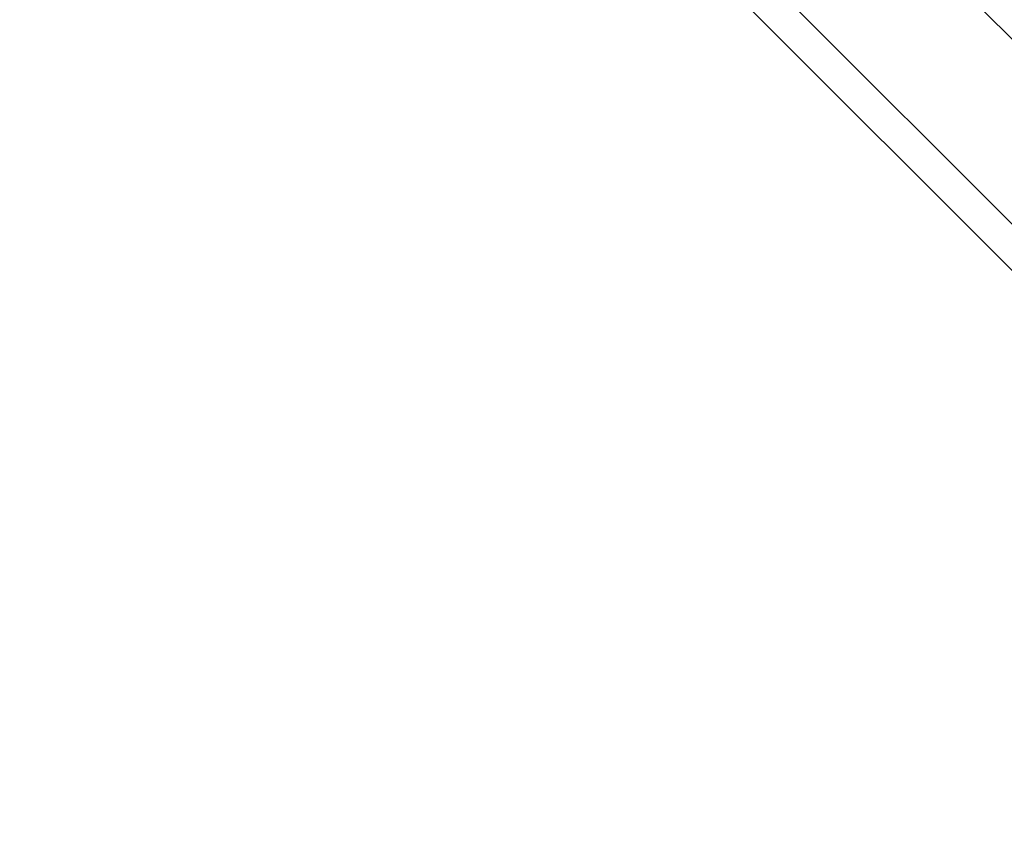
# Model space of a CAD drawing. Header units: millimetres. Extents: x -10999 to 11001, y -4500 to 4500.
# Tile 133 of 256: x -8321 to -7719, y 2901 to 3392. Entities that reach past the tile are written whole.
import ezdxf

# ---------------------------------------------------------------- set-up
doc = ezdxf.new("R2010")
doc.units = ezdxf.units.MM
doc.header["$MEASUREMENT"] = 0
doc.layers.add('Legs', color=7, linetype='Continuous', true_color=0x000000)

msp = doc.modelspace()

# ---------------------------------------------------------------- linework, layer by layer
at = {"layer": 'Legs'}
for p, q in [((-7376.83, 3042.52, 6864.56), (-8320.83, 3986.52, 94.11)), ((-7362.69, 3028.38, 6864.56), (-8306.69, 3972.38, 94.11)), ((-7306.12, 2971.81, 6864.56), (-8250.12, 3915.81, 94.11)), ((-7362.69, 2915.24, 6864.56), (-8306.69, 3859.24, 94.11)), ((-7249.55, 2915.24, 6864.56), (-8193.55, 3859.24, 94.11)), ((-7376.83, 2901.1, 6864.56), (-8320.83, 3845.1, 94.11)), ((-7541.3, 3206.99, 4670.71), (-8179.41, 3845.1, 94.11)), ((-7235.41, 2901.1, 6864.56), (-8179.41, 3845.1, 94.11)), ((-7527.7, 3193.39, 4666.8), (-8165.27, 3830.96, 94.11)), ((-7473.31, 3139, 4651.15), (-8108.7, 3774.39, 94.11)), ((-7529.88, 3082.43, 4651.16), (-8165.27, 3717.82, 94.11)), ((-7418.93, 3084.62, 4635.5), (-8052.13, 3717.82, 94.11)), ((-7544.02, 3068.29, 4651.16), (-8179.41, 3703.68, 94.11)), ((-7405.33, 3071.02, 4631.59), (-8037.99, 3703.68, 94.11))]:
    msp.add_line(p, q, dxfattribs=at)

doc.saveas('drawing.dxf')
